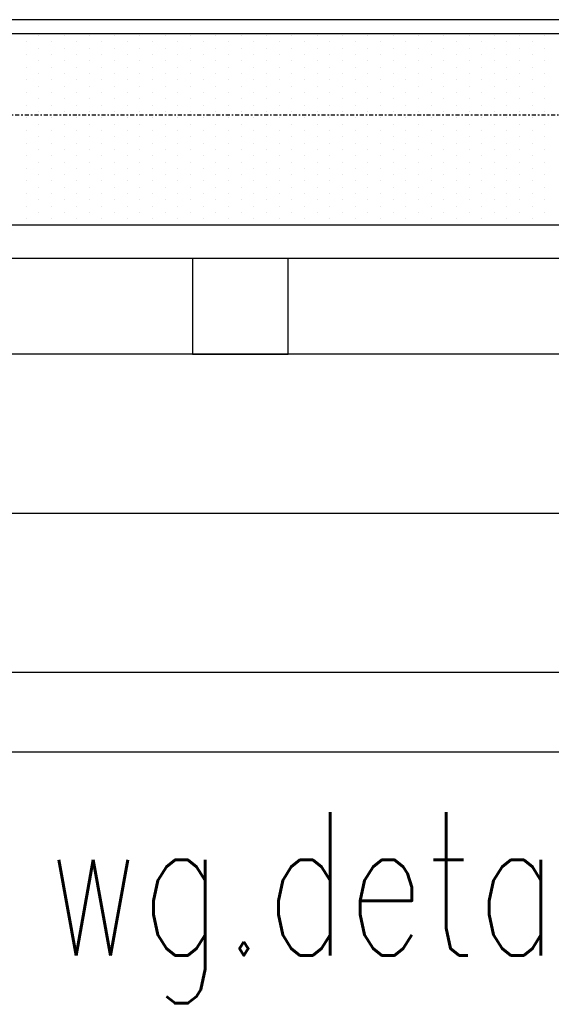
# Model space of a CAD drawing. Header units: inches. Extents: x -281236 to -70395, y 38777 to 102341.
# Tile 90 of 244: x -141024 to -140991, y 50526 to 50588. Entities that reach past the tile are written whole.
import ezdxf

# ---------------------------------------------------------------- set-up
doc = ezdxf.new("R2010")
doc.units = ezdxf.units.IN
doc.header["$MEASUREMENT"] = 0
doc.linetypes.add('DASHDOT', pattern=[1, 0.5, -0.25, 0, -0.25])
doc.linetypes.add('DASHED2', pattern=[0.375, 0.25, -0.125])
for name, color, linetype in [('cokół_widok', 255, 'Continuous'), ('Ele-balustrada', 64, 'Continuous'), ('Okn---okna', 5, 'Continuous'), ('Sc-nadproza kon', 5, 'DASHED2'), ('Sch-opis', 51, 'Continuous'), ('W-idok', 9, 'Continuous'), ('Wyp-grzejniki', 56, 'Continuous')]:
    doc.layers.add(name, color=color, linetype=linetype)
doc.styles.add('ROMANS', font='romans', dxfattribs={"width": 0.85})

# ---------------------------------------------------------------- blocks, each defined once
blk = doc.blocks.new('G_170')
at = {"layer": 'Wyp-grzejniki'}
for p, q in [((0, 0), (-180, 0)), ((-106.841, -0.506), (-106.841, -0.506)), ((-106.048, -0.11), (-106.048, -0.11)), ((-105.254, -0.506), (-105.254, -0.506)), ((-104.46, -0.11), (-104.46, -0.11)), ((-103.666, -0.506), (-103.666, -0.506)), ((-102.873, -0.11), (-102.873, -0.11)), ((-102.079, -0.506), (-102.079, -0.506)), ((-101.285, -0.11), (-101.285, -0.11)), ((-100.491, -0.506), (-100.491, -0.506)), ((-99.698, -0.11), (-99.698, -0.11)), ((-98.904, -0.506), (-98.904, -0.506)), ((-98.11, -0.11), (-98.11, -0.11)), ((-97.316, -0.506), (-97.316, -0.506)), ((-96.523, -0.11), (-96.523, -0.11)), ((-95.729, -0.506), (-95.729, -0.506)), ((-94.935, -0.11), (-94.935, -0.11)), ((-94.141, -0.506), (-94.141, -0.506)), ((-93.348, -0.11), (-93.348, -0.11)), ((-92.554, -0.506), (-92.554, -0.506)), ((-91.76, -0.11), (-91.76, -0.11)), ((-90.966, -0.506), (-90.966, -0.506)), ((-90.173, -0.11), (-90.173, -0.11)), ((-89.379, -0.506), (-89.379, -0.506)), ((-88.585, -0.11), (-88.585, -0.11)), ((-87.791, -0.506), (-87.791, -0.506)), ((-86.998, -0.11), (-86.998, -0.11)), ((-86.204, -0.506), (-86.204, -0.506)), ((-85.41, -0.11), (-85.41, -0.11)), ((-84.616, -0.506), (-84.616, -0.506)), ((-83.823, -0.11), (-83.823, -0.11)), ((-83.029, -0.506), (-83.029, -0.506)), ((-82.235, -0.11), (-82.235, -0.11)), ((-81.441, -0.506), (-81.441, -0.506)), ((-80.648, -0.11), (-80.648, -0.11)), ((-79.854, -0.506), (-79.854, -0.506)), ((-79.06, -0.11), (-79.06, -0.11)), ((-78.266, -0.506), (-78.266, -0.506)), ((-77.473, -0.11), (-77.473, -0.11)), ((-76.679, -0.506), (-76.679, -0.506)), ((-75.885, -0.11), (-75.885, -0.11)), ((-75.091, -0.506), (-75.091, -0.506)), ((-74.298, -0.11), (-74.298, -0.11)), ((-106.048, -0.903), (-106.048, -0.903)), ((-104.46, -0.903), (-104.46, -0.903)), ((-102.873, -0.903), (-102.873, -0.903)), ((-101.285, -0.903), (-101.285, -0.903)), ((-99.698, -0.903), (-99.698, -0.903)), ((-98.11, -0.903), (-98.11, -0.903)), ((-96.523, -0.903), (-96.523, -0.903)), ((-94.935, -0.903), (-94.935, -0.903)), ((-93.348, -0.903), (-93.348, -0.903)), ((-91.76, -0.903), (-91.76, -0.903)), ((-90.173, -0.903), (-90.173, -0.903)), ((-88.585, -0.903), (-88.585, -0.903)), ((-86.998, -0.903), (-86.998, -0.903)), ((-85.41, -0.903), (-85.41, -0.903)), ((-83.823, -0.903), (-83.823, -0.903)), ((-82.235, -0.903), (-82.235, -0.903)), ((-80.648, -0.903), (-80.648, -0.903)), ((-79.06, -0.903), (-79.06, -0.903)), ((-77.473, -0.903), (-77.473, -0.903)), ((-75.885, -0.903), (-75.885, -0.903)), ((-74.298, -0.903), (-74.298, -0.903)), ((-106.841, -1.3), (-106.841, -1.3)), ((-106.048, -1.697), (-106.048, -1.697)), ((-105.254, -1.3), (-105.254, -1.3)), ((-104.46, -1.697), (-104.46, -1.697)), ((-103.666, -1.3), (-103.666, -1.3)), ((-102.873, -1.697), (-102.873, -1.697)), ((-102.079, -1.3), (-102.079, -1.3)), ((-101.285, -1.697), (-101.285, -1.697)), ((-100.491, -1.3), (-100.491, -1.3)), ((-99.698, -1.697), (-99.698, -1.697)), ((-98.904, -1.3), (-98.904, -1.3)), ((-98.11, -1.697), (-98.11, -1.697)), ((-97.316, -1.3), (-97.316, -1.3)), ((-96.523, -1.697), (-96.523, -1.697)), ((-95.729, -1.3), (-95.729, -1.3)), ((-94.935, -1.697), (-94.935, -1.697)), ((-94.141, -1.3), (-94.141, -1.3)), ((-93.348, -1.697), (-93.348, -1.697)), ((-92.554, -1.3), (-92.554, -1.3)), ((-91.76, -1.697), (-91.76, -1.697)), ((-90.966, -1.3), (-90.966, -1.3)), ((-90.173, -1.697), (-90.173, -1.697)), ((-89.379, -1.3), (-89.379, -1.3)), ((-88.585, -1.697), (-88.585, -1.697)), ((-87.791, -1.3), (-87.791, -1.3)), ((-86.998, -1.697), (-86.998, -1.697)), ((-86.204, -1.3), (-86.204, -1.3)), ((-85.41, -1.697), (-85.41, -1.697)), ((-84.616, -1.3), (-84.616, -1.3)), ((-83.823, -1.697), (-83.823, -1.697)), ((-83.029, -1.3), (-83.029, -1.3)), ((-82.235, -1.697), (-82.235, -1.697)), ((-81.441, -1.3), (-81.441, -1.3)), ((-80.648, -1.697), (-80.648, -1.697)), ((-79.854, -1.3), (-79.854, -1.3)), ((-79.06, -1.697), (-79.06, -1.697)), ((-78.266, -1.3), (-78.266, -1.3)), ((-77.473, -1.697), (-77.473, -1.697)), ((-76.679, -1.3), (-76.679, -1.3)), ((-75.885, -1.697), (-75.885, -1.697)), ((-75.091, -1.3), (-75.091, -1.3)), ((-74.298, -1.697), (-74.298, -1.697)), ((-106.841, -2.094), (-106.841, -2.094)), ((-105.254, -2.094), (-105.254, -2.094)), ((-103.666, -2.094), (-103.666, -2.094)), ((-102.079, -2.094), (-102.079, -2.094)), ((-100.491, -2.094), (-100.491, -2.094)), ((-98.904, -2.094), (-98.904, -2.094)), ((-97.316, -2.094), (-97.316, -2.094)), ((-95.729, -2.094), (-95.729, -2.094)), ((-94.141, -2.094), (-94.141, -2.094)), ((-92.554, -2.094), (-92.554, -2.094)), ((-90.966, -2.094), (-90.966, -2.094)), ((-89.379, -2.094), (-89.379, -2.094)), ((-87.791, -2.094), (-87.791, -2.094)), ((-86.204, -2.094), (-86.204, -2.094)), ((-84.616, -2.094), (-84.616, -2.094)), ((-83.029, -2.094), (-83.029, -2.094)), ((-81.441, -2.094), (-81.441, -2.094)), ((-79.854, -2.094), (-79.854, -2.094)), ((-78.266, -2.094), (-78.266, -2.094)), ((-76.679, -2.094), (-76.679, -2.094)), ((-75.091, -2.094), (-75.091, -2.094)), ((-106.841, -2.888), (-106.841, -2.888)), ((-106.048, -2.491), (-106.048, -2.491)), ((-105.254, -2.888), (-105.254, -2.888)), ((-104.46, -2.491), (-104.46, -2.491)), ((-103.666, -2.888), (-103.666, -2.888)), ((-102.873, -2.491), (-102.873, -2.491)), ((-102.079, -2.888), (-102.079, -2.888)), ((-101.285, -2.491), (-101.285, -2.491)), ((-100.491, -2.888), (-100.491, -2.888)), ((-99.698, -2.491), (-99.698, -2.491)), ((-98.904, -2.888), (-98.904, -2.888)), ((-98.11, -2.491), (-98.11, -2.491)), ((-97.316, -2.888), (-97.316, -2.888)), ((-96.523, -2.491), (-96.523, -2.491)), ((-95.729, -2.888), (-95.729, -2.888)), ((-94.935, -2.491), (-94.935, -2.491)), ((-94.141, -2.888), (-94.141, -2.888)), ((-93.348, -2.491), (-93.348, -2.491)), ((-92.554, -2.888), (-92.554, -2.888)), ((-91.76, -2.491), (-91.76, -2.491)), ((-90.966, -2.888), (-90.966, -2.888)), ((-90.173, -2.491), (-90.173, -2.491)), ((-89.379, -2.888), (-89.379, -2.888)), ((-88.585, -2.491), (-88.585, -2.491)), ((-87.791, -2.888), (-87.791, -2.888)), ((-86.998, -2.491), (-86.998, -2.491)), ((-86.204, -2.888), (-86.204, -2.888)), ((-85.41, -2.491), (-85.41, -2.491)), ((-84.616, -2.888), (-84.616, -2.888)), ((-83.823, -2.491), (-83.823, -2.491)), ((-83.029, -2.888), (-83.029, -2.888)), ((-82.235, -2.491), (-82.235, -2.491)), ((-81.441, -2.888), (-81.441, -2.888)), ((-80.648, -2.491), (-80.648, -2.491)), ((-79.854, -2.888), (-79.854, -2.888)), ((-79.06, -2.491), (-79.06, -2.491)), ((-78.266, -2.888), (-78.266, -2.888)), ((-77.473, -2.491), (-77.473, -2.491)), ((-76.679, -2.888), (-76.679, -2.888)), ((-75.885, -2.491), (-75.885, -2.491)), ((-75.091, -2.888), (-75.091, -2.888)), ((-74.298, -2.491), (-74.298, -2.491)), ((-106.841, -3.681), (-106.841, -3.681)), ((-106.048, -3.285), (-106.048, -3.285)), ((-105.254, -3.681), (-105.254, -3.681)), ((-104.46, -3.285), (-104.46, -3.285)), ((-103.666, -3.681), (-103.666, -3.681)), ((-102.873, -3.285), (-102.873, -3.285)), ((-102.079, -3.681), (-102.079, -3.681)), ((-101.285, -3.285), (-101.285, -3.285)), ((-100.491, -3.681), (-100.491, -3.681)), ((-99.698, -3.285), (-99.698, -3.285)), ((-98.904, -3.681), (-98.904, -3.681)), ((-98.11, -3.285), (-98.11, -3.285)), ((-97.316, -3.681), (-97.316, -3.681)), ((-96.523, -3.285), (-96.523, -3.285)), ((-95.729, -3.681), (-95.729, -3.681)), ((-94.935, -3.285), (-94.935, -3.285)), ((-94.141, -3.681), (-94.141, -3.681)), ((-93.348, -3.285), (-93.348, -3.285)), ((-92.554, -3.681), (-92.554, -3.681)), ((-91.76, -3.285), (-91.76, -3.285)), ((-90.966, -3.681), (-90.966, -3.681)), ((-90.173, -3.285), (-90.173, -3.285)), ((-89.379, -3.681), (-89.379, -3.681)), ((-88.585, -3.285), (-88.585, -3.285)), ((-87.791, -3.681), (-87.791, -3.681)), ((-86.998, -3.285), (-86.998, -3.285)), ((-86.204, -3.681), (-86.204, -3.681)), ((-85.41, -3.285), (-85.41, -3.285)), ((-84.616, -3.681), (-84.616, -3.681)), ((-83.823, -3.285), (-83.823, -3.285)), ((-83.029, -3.681), (-83.029, -3.681)), ((-82.235, -3.285), (-82.235, -3.285)), ((-81.441, -3.681), (-81.441, -3.681)), ((-80.648, -3.285), (-80.648, -3.285)), ((-79.854, -3.681), (-79.854, -3.681)), ((-79.06, -3.285), (-79.06, -3.285)), ((-78.266, -3.681), (-78.266, -3.681)), ((-77.473, -3.285), (-77.473, -3.285)), ((-76.679, -3.681), (-76.679, -3.681)), ((-75.885, -3.285), (-75.885, -3.285)), ((-75.091, -3.681), (-75.091, -3.681)), ((-74.298, -3.285), (-74.298, -3.285)), ((-106.048, -4.078), (-106.048, -4.078)), ((-104.46, -4.078), (-104.46, -4.078)), ((-102.873, -4.078), (-102.873, -4.078)), ((-101.285, -4.078), (-101.285, -4.078)), ((-99.698, -4.078), (-99.698, -4.078)), ((-98.11, -4.078), (-98.11, -4.078)), ((-96.523, -4.078), (-96.523, -4.078)), ((-94.935, -4.078), (-94.935, -4.078)), ((-93.348, -4.078), (-93.348, -4.078)), ((-91.76, -4.078), (-91.76, -4.078)), ((-90.173, -4.078), (-90.173, -4.078)), ((-88.585, -4.078), (-88.585, -4.078)), ((-86.998, -4.078), (-86.998, -4.078)), ((-85.41, -4.078), (-85.41, -4.078)), ((-83.823, -4.078), (-83.823, -4.078)), ((-82.235, -4.078), (-82.235, -4.078)), ((-80.648, -4.078), (-80.648, -4.078)), ((-79.06, -4.078), (-79.06, -4.078)), ((-77.473, -4.078), (-77.473, -4.078)), ((-75.885, -4.078), (-75.885, -4.078)), ((-74.298, -4.078), (-74.298, -4.078)), ((-106.841, -4.475), (-106.841, -4.475)), ((-106.048, -4.872), (-106.048, -4.872)), ((-105.254, -4.475), (-105.254, -4.475)), ((-104.46, -4.872), (-104.46, -4.872)), ((-103.666, -4.475), (-103.666, -4.475)), ((-102.873, -4.872), (-102.873, -4.872)), ((-102.079, -4.475), (-102.079, -4.475)), ((-101.285, -4.872), (-101.285, -4.872)), ((-100.491, -4.475), (-100.491, -4.475)), ((-99.698, -4.872), (-99.698, -4.872)), ((-98.904, -4.475), (-98.904, -4.475)), ((-98.11, -4.872), (-98.11, -4.872)), ((-97.316, -4.475), (-97.316, -4.475)), ((-96.523, -4.872), (-96.523, -4.872)), ((-95.729, -4.475), (-95.729, -4.475)), ((-94.935, -4.872), (-94.935, -4.872)), ((-94.141, -4.475), (-94.141, -4.475)), ((-93.348, -4.872), (-93.348, -4.872)), ((-92.554, -4.475), (-92.554, -4.475)), ((-91.76, -4.872), (-91.76, -4.872)), ((-90.966, -4.475), (-90.966, -4.475)), ((-90.173, -4.872), (-90.173, -4.872)), ((-89.379, -4.475), (-89.379, -4.475)), ((-88.585, -4.872), (-88.585, -4.872)), ((-87.791, -4.475), (-87.791, -4.475)), ((-86.998, -4.872), (-86.998, -4.872)), ((-86.204, -4.475), (-86.204, -4.475)), ((-85.41, -4.872), (-85.41, -4.872)), ((-84.616, -4.475), (-84.616, -4.475)), ((-83.823, -4.872), (-83.823, -4.872)), ((-83.029, -4.475), (-83.029, -4.475)), ((-82.235, -4.872), (-82.235, -4.872)), ((-81.441, -4.475), (-81.441, -4.475)), ((-80.648, -4.872), (-80.648, -4.872)), ((-79.854, -4.475), (-79.854, -4.475)), ((-79.06, -4.872), (-79.06, -4.872)), ((-78.266, -4.475), (-78.266, -4.475)), ((-77.473, -4.872), (-77.473, -4.872)), ((-76.679, -4.475), (-76.679, -4.475)), ((-75.885, -4.872), (-75.885, -4.872)), ((-75.091, -4.475), (-75.091, -4.475)), ((-74.298, -4.872), (-74.298, -4.872)), ((-106.841, -5.269), (-106.841, -5.269)), ((-105.254, -5.269), (-105.254, -5.269)), ((-103.666, -5.269), (-103.666, -5.269)), ((-102.079, -5.269), (-102.079, -5.269)), ((-100.491, -5.269), (-100.491, -5.269)), ((-98.904, -5.269), (-98.904, -5.269)), ((-97.316, -5.269), (-97.316, -5.269)), ((-95.729, -5.269), (-95.729, -5.269)), ((-94.141, -5.269), (-94.141, -5.269)), ((-92.554, -5.269), (-92.554, -5.269)), ((-90.966, -5.269), (-90.966, -5.269)), ((-89.379, -5.269), (-89.379, -5.269)), ((-87.791, -5.269), (-87.791, -5.269)), ((-86.204, -5.269), (-86.204, -5.269)), ((-84.616, -5.269), (-84.616, -5.269)), ((-83.029, -5.269), (-83.029, -5.269)), ((-81.441, -5.269), (-81.441, -5.269)), ((-79.854, -5.269), (-79.854, -5.269)), ((-78.266, -5.269), (-78.266, -5.269)), ((-76.679, -5.269), (-76.679, -5.269)), ((-75.091, -5.269), (-75.091, -5.269)), ((-106.841, -6.063), (-106.841, -6.063)), ((-106.048, -5.666), (-106.048, -5.666)), ((-105.254, -6.063), (-105.254, -6.063)), ((-104.46, -5.666), (-104.46, -5.666)), ((-103.666, -6.063), (-103.666, -6.063)), ((-102.873, -5.666), (-102.873, -5.666)), ((-102.079, -6.063), (-102.079, -6.063)), ((-101.285, -5.666), (-101.285, -5.666)), ((-100.491, -6.063), (-100.491, -6.063)), ((-99.698, -5.666), (-99.698, -5.666)), ((-98.904, -6.063), (-98.904, -6.063)), ((-98.11, -5.666), (-98.11, -5.666)), ((-97.316, -6.063), (-97.316, -6.063)), ((-96.523, -5.666), (-96.523, -5.666)), ((-95.729, -6.063), (-95.729, -6.063)), ((-94.935, -5.666), (-94.935, -5.666)), ((-94.141, -6.063), (-94.141, -6.063)), ((-93.348, -5.666), (-93.348, -5.666)), ((-92.554, -6.063), (-92.554, -6.063)), ((-91.76, -5.666), (-91.76, -5.666)), ((-90.966, -6.063), (-90.966, -6.063)), ((-90.173, -5.666), (-90.173, -5.666)), ((-89.379, -6.063), (-89.379, -6.063)), ((-88.585, -5.666), (-88.585, -5.666)), ((-87.791, -6.063), (-87.791, -6.063)), ((-86.998, -5.666), (-86.998, -5.666)), ((-86.204, -6.063), (-86.204, -6.063)), ((-85.41, -5.666), (-85.41, -5.666)), ((-84.616, -6.063), (-84.616, -6.063)), ((-83.823, -5.666), (-83.823, -5.666)), ((-83.029, -6.063), (-83.029, -6.063)), ((-82.235, -5.666), (-82.235, -5.666)), ((-81.441, -6.063), (-81.441, -6.063)), ((-80.648, -5.666), (-80.648, -5.666)), ((-79.854, -6.063), (-79.854, -6.063)), ((-79.06, -5.666), (-79.06, -5.666)), ((-78.266, -6.063), (-78.266, -6.063)), ((-77.473, -5.666), (-77.473, -5.666)), ((-76.679, -6.063), (-76.679, -6.063)), ((-75.885, -5.666), (-75.885, -5.666)), ((-75.091, -6.063), (-75.091, -6.063)), ((-74.298, -5.666), (-74.298, -5.666)), ((-106.048, -6.46), (-106.048, -6.46)), ((-104.46, -6.46), (-104.46, -6.46)), ((-102.873, -6.46), (-102.873, -6.46)), ((-101.285, -6.46), (-101.285, -6.46)), ((-99.698, -6.46), (-99.698, -6.46)), ((-98.11, -6.46), (-98.11, -6.46)), ((-96.523, -6.46), (-96.523, -6.46)), ((-94.935, -6.46), (-94.935, -6.46)), ((-93.348, -6.46), (-93.348, -6.46)), ((-91.76, -6.46), (-91.76, -6.46)), ((-90.173, -6.46), (-90.173, -6.46)), ((-88.585, -6.46), (-88.585, -6.46)), ((-86.998, -6.46), (-86.998, -6.46)), ((-85.41, -6.46), (-85.41, -6.46)), ((-83.823, -6.46), (-83.823, -6.46)), ((-82.235, -6.46), (-82.235, -6.46)), ((-80.648, -6.46), (-80.648, -6.46)), ((-79.06, -6.46), (-79.06, -6.46)), ((-77.473, -6.46), (-77.473, -6.46)), ((-75.885, -6.46), (-75.885, -6.46)), ((-74.298, -6.46), (-74.298, -6.46)), ((-106.841, -6.856), (-106.841, -6.856)), ((-106.048, -7.253), (-106.048, -7.253)), ((-105.254, -6.856), (-105.254, -6.856)), ((-104.46, -7.253), (-104.46, -7.253)), ((-103.666, -6.856), (-103.666, -6.856)), ((-102.873, -7.253), (-102.873, -7.253)), ((-102.079, -6.856), (-102.079, -6.856)), ((-101.285, -7.253), (-101.285, -7.253)), ((-100.491, -6.856), (-100.491, -6.856)), ((-99.698, -7.253), (-99.698, -7.253)), ((-98.904, -6.856), (-98.904, -6.856)), ((-98.11, -7.253), (-98.11, -7.253)), ((-97.316, -6.856), (-97.316, -6.856)), ((-96.523, -7.253), (-96.523, -7.253)), ((-95.729, -6.856), (-95.729, -6.856)), ((-94.935, -7.253), (-94.935, -7.253)), ((-94.141, -6.856), (-94.141, -6.856)), ((-93.348, -7.253), (-93.348, -7.253)), ((-92.554, -6.856), (-92.554, -6.856)), ((-91.76, -7.253), (-91.76, -7.253)), ((-90.966, -6.856), (-90.966, -6.856)), ((-90.173, -7.253), (-90.173, -7.253)), ((-89.379, -6.856), (-89.379, -6.856)), ((-88.585, -7.253), (-88.585, -7.253)), ((-87.791, -6.856), (-87.791, -6.856)), ((-86.998, -7.253), (-86.998, -7.253)), ((-86.204, -6.856), (-86.204, -6.856)), ((-85.41, -7.253), (-85.41, -7.253)), ((-84.616, -6.856), (-84.616, -6.856)), ((-83.823, -7.253), (-83.823, -7.253)), ((-83.029, -6.856), (-83.029, -6.856)), ((-82.235, -7.253), (-82.235, -7.253)), ((-81.441, -6.856), (-81.441, -6.856)), ((-80.648, -7.253), (-80.648, -7.253)), ((-79.854, -6.856), (-79.854, -6.856)), ((-79.06, -7.253), (-79.06, -7.253)), ((-78.266, -6.856), (-78.266, -6.856)), ((-77.473, -7.253), (-77.473, -7.253)), ((-76.679, -6.856), (-76.679, -6.856)), ((-75.885, -7.253), (-75.885, -7.253)), ((-75.091, -6.856), (-75.091, -6.856)), ((-74.298, -7.253), (-74.298, -7.253)), ((-106.841, -7.65), (-106.841, -7.65)), ((-105.254, -7.65), (-105.254, -7.65)), ((-103.666, -7.65), (-103.666, -7.65)), ((-102.079, -7.65), (-102.079, -7.65)), ((-100.491, -7.65), (-100.491, -7.65)), ((-98.904, -7.65), (-98.904, -7.65)), ((-97.316, -7.65), (-97.316, -7.65)), ((-95.729, -7.65), (-95.729, -7.65)), ((-94.141, -7.65), (-94.141, -7.65)), ((-92.554, -7.65), (-92.554, -7.65)), ((-90.966, -7.65), (-90.966, -7.65)), ((-89.379, -7.65), (-89.379, -7.65)), ((-87.791, -7.65), (-87.791, -7.65)), ((-86.204, -7.65), (-86.204, -7.65)), ((-84.616, -7.65), (-84.616, -7.65)), ((-83.029, -7.65), (-83.029, -7.65)), ((-81.441, -7.65), (-81.441, -7.65)), ((-79.854, -7.65), (-79.854, -7.65)), ((-78.266, -7.65), (-78.266, -7.65)), ((-76.679, -7.65), (-76.679, -7.65)), ((-75.091, -7.65), (-75.091, -7.65)), ((-106.841, -8.444), (-106.841, -8.444)), ((-106.048, -8.047), (-106.048, -8.047)), ((-105.254, -8.444), (-105.254, -8.444)), ((-104.46, -8.047), (-104.46, -8.047)), ((-103.666, -8.444), (-103.666, -8.444)), ((-102.873, -8.047), (-102.873, -8.047)), ((-102.079, -8.444), (-102.079, -8.444)), ((-101.285, -8.047), (-101.285, -8.047)), ((-100.491, -8.444), (-100.491, -8.444)), ((-99.698, -8.047), (-99.698, -8.047)), ((-98.904, -8.444), (-98.904, -8.444)), ((-98.11, -8.047), (-98.11, -8.047)), ((-97.316, -8.444), (-97.316, -8.444)), ((-96.523, -8.047), (-96.523, -8.047)), ((-95.729, -8.444), (-95.729, -8.444)), ((-94.935, -8.047), (-94.935, -8.047)), ((-94.141, -8.444), (-94.141, -8.444)), ((-93.348, -8.047), (-93.348, -8.047)), ((-92.554, -8.444), (-92.554, -8.444)), ((-91.76, -8.047), (-91.76, -8.047)), ((-90.966, -8.444), (-90.966, -8.444)), ((-90.173, -8.047), (-90.173, -8.047)), ((-89.379, -8.444), (-89.379, -8.444)), ((-88.585, -8.047), (-88.585, -8.047)), ((-87.791, -8.444), (-87.791, -8.444)), ((-86.998, -8.047), (-86.998, -8.047)), ((-86.204, -8.444), (-86.204, -8.444)), ((-85.41, -8.047), (-85.41, -8.047)), ((-84.616, -8.444), (-84.616, -8.444)), ((-83.823, -8.047), (-83.823, -8.047)), ((-83.029, -8.444), (-83.029, -8.444)), ((-82.235, -8.047), (-82.235, -8.047)), ((-81.441, -8.444), (-81.441, -8.444)), ((-80.648, -8.047), (-80.648, -8.047)), ((-79.854, -8.444), (-79.854, -8.444)), ((-79.06, -8.047), (-79.06, -8.047)), ((-78.266, -8.444), (-78.266, -8.444)), ((-77.473, -8.047), (-77.473, -8.047)), ((-76.679, -8.444), (-76.679, -8.444)), ((-75.885, -8.047), (-75.885, -8.047)), ((-75.091, -8.444), (-75.091, -8.444)), ((-74.298, -8.047), (-74.298, -8.047)), ((-106.841, -9.238), (-106.841, -9.238)), ((-106.048, -8.841), (-106.048, -8.841)), ((-105.254, -9.238), (-105.254, -9.238)), ((-104.46, -8.841), (-104.46, -8.841)), ((-103.666, -9.238), (-103.666, -9.238)), ((-102.873, -8.841), (-102.873, -8.841)), ((-102.079, -9.238), (-102.079, -9.238)), ((-101.285, -8.841), (-101.285, -8.841)), ((-100.491, -9.238), (-100.491, -9.238)), ((-99.698, -8.841), (-99.698, -8.841)), ((-98.904, -9.238), (-98.904, -9.238)), ((-98.11, -8.841), (-98.11, -8.841)), ((-97.316, -9.238), (-97.316, -9.238)), ((-96.523, -8.841), (-96.523, -8.841)), ((-95.729, -9.238), (-95.729, -9.238)), ((-94.935, -8.841), (-94.935, -8.841)), ((-94.141, -9.238), (-94.141, -9.238)), ((-93.348, -8.841), (-93.348, -8.841)), ((-92.554, -9.238), (-92.554, -9.238)), ((-91.76, -8.841), (-91.76, -8.841)), ((-90.966, -9.238), (-90.966, -9.238)), ((-90.173, -8.841), (-90.173, -8.841)), ((-89.379, -9.238), (-89.379, -9.238)), ((-88.585, -8.841), (-88.585, -8.841)), ((-87.791, -9.238), (-87.791, -9.238)), ((-86.998, -8.841), (-86.998, -8.841)), ((-86.204, -9.238), (-86.204, -9.238)), ((-85.41, -8.841), (-85.41, -8.841)), ((-84.616, -9.238), (-84.616, -9.238)), ((-83.823, -8.841), (-83.823, -8.841)), ((-83.029, -9.238), (-83.029, -9.238)), ((-82.235, -8.841), (-82.235, -8.841)), ((-81.441, -9.238), (-81.441, -9.238)), ((-80.648, -8.841), (-80.648, -8.841)), ((-79.854, -9.238), (-79.854, -9.238)), ((-79.06, -8.841), (-79.06, -8.841)), ((-78.266, -9.238), (-78.266, -9.238)), ((-77.473, -8.841), (-77.473, -8.841)), ((-76.679, -9.238), (-76.679, -9.238)), ((-75.885, -8.841), (-75.885, -8.841)), ((-75.091, -9.238), (-75.091, -9.238)), ((-74.298, -8.841), (-74.298, -8.841)), ((-106.048, -9.635), (-106.048, -9.635)), ((-104.46, -9.635), (-104.46, -9.635)), ((-102.873, -9.635), (-102.873, -9.635)), ((-101.285, -9.635), (-101.285, -9.635)), ((-99.698, -9.635), (-99.698, -9.635)), ((-98.11, -9.635), (-98.11, -9.635)), ((-96.523, -9.635), (-96.523, -9.635)), ((-94.935, -9.635), (-94.935, -9.635)), ((-93.348, -9.635), (-93.348, -9.635)), ((-91.76, -9.635), (-91.76, -9.635)), ((-90.173, -9.635), (-90.173, -9.635)), ((-88.585, -9.635), (-88.585, -9.635)), ((-86.998, -9.635), (-86.998, -9.635)), ((-85.41, -9.635), (-85.41, -9.635)), ((-83.823, -9.635), (-83.823, -9.635)), ((-82.235, -9.635), (-82.235, -9.635)), ((-80.648, -9.635), (-80.648, -9.635)), ((-79.06, -9.635), (-79.06, -9.635)), ((-77.473, -9.635), (-77.473, -9.635)), ((-75.885, -9.635), (-75.885, -9.635)), ((-74.298, -9.635), (-74.298, -9.635)), ((-106.841, -10.031), (-106.841, -10.031)), ((-106.048, -10.428), (-106.048, -10.428)), ((-105.254, -10.031), (-105.254, -10.031)), ((-104.46, -10.428), (-104.46, -10.428)), ((-103.666, -10.031), (-103.666, -10.031)), ((-102.873, -10.428), (-102.873, -10.428)), ((-102.079, -10.031), (-102.079, -10.031)), ((-101.285, -10.428), (-101.285, -10.428)), ((-100.491, -10.031), (-100.491, -10.031)), ((-99.698, -10.428), (-99.698, -10.428)), ((-98.904, -10.031), (-98.904, -10.031)), ((-98.11, -10.428), (-98.11, -10.428)), ((-97.316, -10.031), (-97.316, -10.031)), ((-96.523, -10.428), (-96.523, -10.428)), ((-95.729, -10.031), (-95.729, -10.031)), ((-94.935, -10.428), (-94.935, -10.428)), ((-94.141, -10.031), (-94.141, -10.031)), ((-93.348, -10.428), (-93.348, -10.428)), ((-92.554, -10.031), (-92.554, -10.031)), ((-91.76, -10.428), (-91.76, -10.428)), ((-90.966, -10.031), (-90.966, -10.031)), ((-90.173, -10.428), (-90.173, -10.428)), ((-89.379, -10.031), (-89.379, -10.031)), ((-88.585, -10.428), (-88.585, -10.428)), ((-87.791, -10.031), (-87.791, -10.031)), ((-86.998, -10.428), (-86.998, -10.428)), ((-86.204, -10.031), (-86.204, -10.031)), ((-85.41, -10.428), (-85.41, -10.428)), ((-84.616, -10.031), (-84.616, -10.031)), ((-83.823, -10.428), (-83.823, -10.428)), ((-83.029, -10.031), (-83.029, -10.031)), ((-82.235, -10.428), (-82.235, -10.428)), ((-81.441, -10.031), (-81.441, -10.031)), ((-80.648, -10.428), (-80.648, -10.428)), ((-79.854, -10.031), (-79.854, -10.031)), ((-79.06, -10.428), (-79.06, -10.428)), ((-78.266, -10.031), (-78.266, -10.031)), ((-77.473, -10.428), (-77.473, -10.428)), ((-76.679, -10.031), (-76.679, -10.031)), ((-75.885, -10.428), (-75.885, -10.428)), ((-75.091, -10.031), (-75.091, -10.031)), ((-74.298, -10.428), (-74.298, -10.428)), ((-106.841, -10.825), (-106.841, -10.825)), ((-105.254, -10.825), (-105.254, -10.825)), ((-103.666, -10.825), (-103.666, -10.825)), ((-102.079, -10.825), (-102.079, -10.825)), ((-100.491, -10.825), (-100.491, -10.825)), ((-98.904, -10.825), (-98.904, -10.825)), ((-97.316, -10.825), (-97.316, -10.825)), ((-95.729, -10.825), (-95.729, -10.825)), ((-94.141, -10.825), (-94.141, -10.825)), ((-92.554, -10.825), (-92.554, -10.825)), ((-90.966, -10.825), (-90.966, -10.825)), ((-89.379, -10.825), (-89.379, -10.825)), ((-87.791, -10.825), (-87.791, -10.825)), ((-86.204, -10.825), (-86.204, -10.825)), ((-84.616, -10.825), (-84.616, -10.825)), ((-83.029, -10.825), (-83.029, -10.825)), ((-81.441, -10.825), (-81.441, -10.825)), ((-79.854, -10.825), (-79.854, -10.825)), ((-78.266, -10.825), (-78.266, -10.825)), ((-76.679, -10.825), (-76.679, -10.825)), ((-75.091, -10.825), (-75.091, -10.825)), ((-106.841, -11.619), (-106.841, -11.619)), ((-106.048, -11.222), (-106.048, -11.222)), ((-105.254, -11.619), (-105.254, -11.619)), ((-104.46, -11.222), (-104.46, -11.222)), ((-103.666, -11.619), (-103.666, -11.619)), ((-102.873, -11.222), (-102.873, -11.222)), ((-102.079, -11.619), (-102.079, -11.619)), ((-101.285, -11.222), (-101.285, -11.222)), ((-100.491, -11.619), (-100.491, -11.619)), ((-99.698, -11.222), (-99.698, -11.222)), ((-98.904, -11.619), (-98.904, -11.619)), ((-98.11, -11.222), (-98.11, -11.222)), ((-97.316, -11.619), (-97.316, -11.619)), ((-96.523, -11.222), (-96.523, -11.222)), ((-95.729, -11.619), (-95.729, -11.619)), ((-94.935, -11.222), (-94.935, -11.222)), ((-94.141, -11.619), (-94.141, -11.619)), ((-93.348, -11.222), (-93.348, -11.222)), ((-92.554, -11.619), (-92.554, -11.619)), ((-91.76, -11.222), (-91.76, -11.222)), ((-90.966, -11.619), (-90.966, -11.619)), ((-90.173, -11.222), (-90.173, -11.222)), ((-89.379, -11.619), (-89.379, -11.619)), ((-88.585, -11.222), (-88.585, -11.222)), ((-87.791, -11.619), (-87.791, -11.619)), ((-86.998, -11.222), (-86.998, -11.222)), ((-86.204, -11.619), (-86.204, -11.619)), ((-85.41, -11.222), (-85.41, -11.222)), ((-84.616, -11.619), (-84.616, -11.619)), ((-83.823, -11.222), (-83.823, -11.222)), ((-83.029, -11.619), (-83.029, -11.619)), ((-82.235, -11.222), (-82.235, -11.222)), ((-81.441, -11.619), (-81.441, -11.619)), ((-80.648, -11.222), (-80.648, -11.222)), ((-79.854, -11.619), (-79.854, -11.619)), ((-79.06, -11.222), (-79.06, -11.222)), ((-78.266, -11.619), (-78.266, -11.619)), ((-77.473, -11.222), (-77.473, -11.222)), ((-76.679, -11.619), (-76.679, -11.619)), ((-75.885, -11.222), (-75.885, -11.222)), ((-75.091, -11.619), (-75.091, -11.619)), ((-74.298, -11.222), (-74.298, -11.222)), ((-180, -12), (0, -12))]:
    blk.add_line(p, q, dxfattribs=at)

msp = doc.modelspace()

# ---------------------------------------------------------------- linework, layer by layer
at = {"layer": 'cokół_widok'}
msp.add_lwpolyline([(-140859.301, 50546.717), (-140859.301, 50556.717), (-141161.725, 50556.717), (-141161.67, 50546.717)], dxfattribs=at)
at = {"layer": 'Ele-balustrada'}
for p, q in [((-140849.301, 50546.717), (-141171.67, 50546.717)), ((-140849.301, 50541.717), (-141171.67, 50541.717))]:
    msp.add_line(p, q, dxfattribs=at)
at = {"layer": 'Okn---okna'}
for points in [[(-140846.302, 50572.717), (-141170.29, 50572.717)], [(-141010.627, 50572.717), (-141013.627, 50572.717), (-141013.627, 50566.717), (-141007.627, 50566.717), (-141007.627, 50572.717), (-141010.627, 50572.717)], [(-140846.302, 50566.717), (-141170.29, 50566.717)]]:
    msp.add_lwpolyline(points, dxfattribs=at)
at = {"layer": 'Sc-nadproza kon', "linetype": 'DASHDOT', "ltscale": 0.5}
msp.add_line((-140846.301, 50581.717), (-141174.863, 50581.717), dxfattribs=at)
at = {"layer": 'W-idok'}
msp.add_line((-140846.301, 50587.717), (-141174.953, 50587.717), dxfattribs=at)

# ---------------------------------------------------------------- block references
at = {"layer": 'Wyp-grzejniki'}
msp.add_blockref('G_170', (-140917.235, 50586.826), dxfattribs=at)

# ---------------------------------------------------------------- texts
at = {"layer": 'Sch-opis', "style": 'ROMANS', "width": 0.7}
msp.add_text('BALUSTRADA BB4 mocowanie wg.detalu D682/1 ', height=9, dxfattribs=at).set_placement((-141150.811, 50528.959))

doc.saveas('drawing.dxf')
